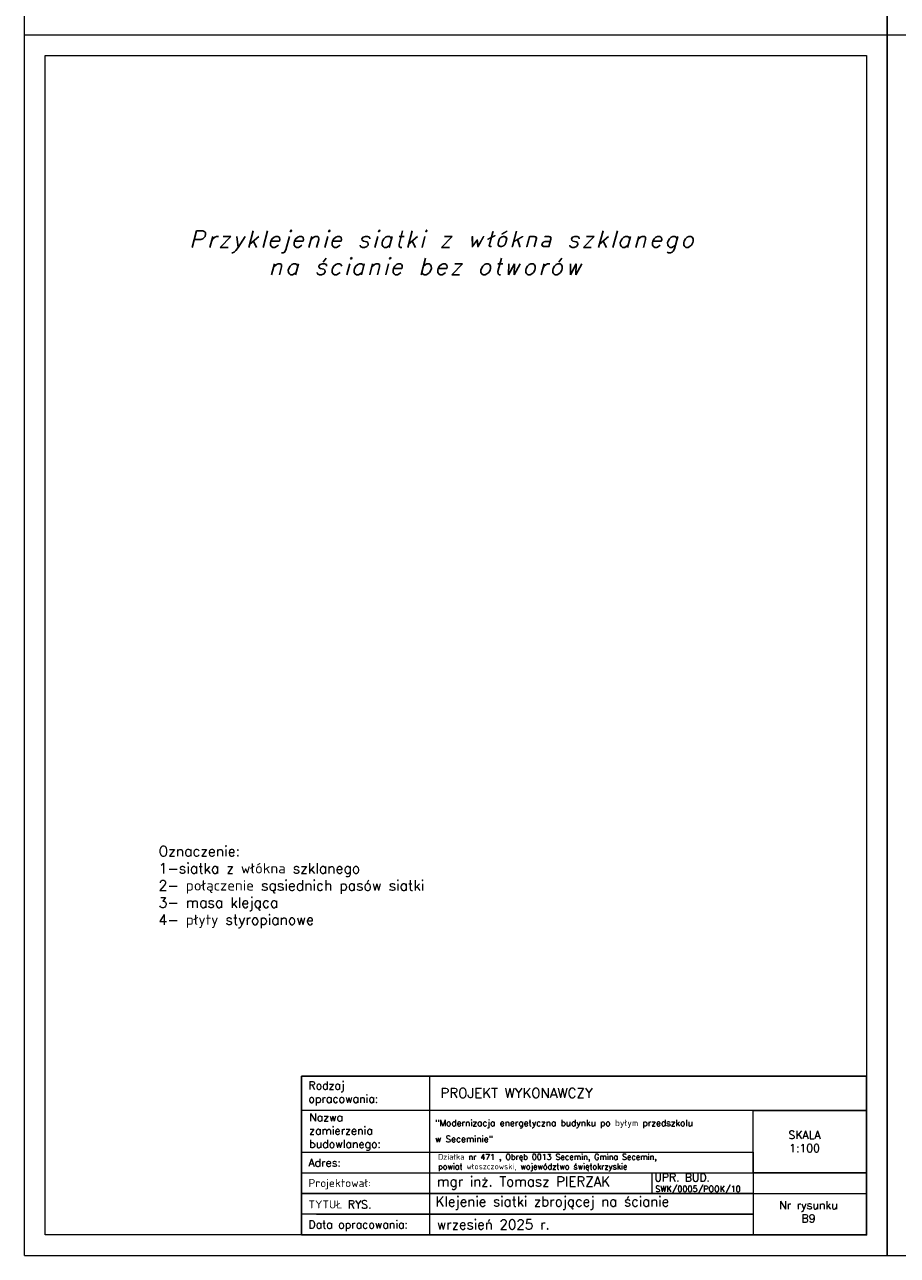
# Model space of a CAD drawing. Header units: millimetres. Extents: x 0 to 54826, y 42154 to 60442.
# Tile 27 of 64: x 46426 to 48551, y 42154 to 45149. Entities that reach past the tile are written whole.
import ezdxf

# ---------------------------------------------------------------- set-up
doc = ezdxf.new("R2010")
doc.units = ezdxf.units.MM
doc.layers.add('cienka', color=3, linetype='Continuous', lineweight=18)
doc.layers.add('opisy', color=4, linetype='Continuous', lineweight=18)
doc.styles.add('KASIA', font='romans.shx', dxfattribs={"height": 20})
doc.styles.get("Standard").update_dxf_attribs({"font": 'GOTHIC.TTF'})
doc.styles.add('tekst', font='segoeui.ttf', dxfattribs={"height": 20})

msp = doc.modelspace()

# ---------------------------------------------------------------- linework, layer by layer
at = {"layer": 'cienka', "color": 18, "true_color": 0x000000}
for p, q in [((46426.075, 45124.309), (46426.075, 48094.309)), ((48526.075, 48094.309), (48526.075, 45124.309)), ((48526.075, 45124.309), (48526.075, 48094.309)), ((48526.075, 45124.309), (48526.075, 48094.309)), ((46426.075, 45124.309), (48526.075, 45124.309)), ((46426.075, 45124.309), (48526.075, 45124.309)), ((46426.075, 42154.309), (46426.075, 45124.309)), ((48526.075, 45124.309), (48526.075, 42154.309)), ((48526.075, 42154.309), (48526.075, 45124.309)), ((48526.075, 45124.309), (50626.075, 45124.309)), ((48526.075, 45124.309), (50626.075, 45124.309)), ((48526.075, 42154.309), (48526.075, 45124.309)), ((46476.075, 45074.309), (48476.075, 45074.309)), ((46476.075, 42204.309), (46476.075, 45074.309)), ((48476.075, 45074.309), (48476.075, 42204.309)), ((47953.054, 42356.056), (47953.054, 42305.707)), ((48164.075, 42305.074), (48476.075, 42305.074)), ((48476.075, 42204.309), (46476.075, 42204.309)), ((46426.075, 42154.309), (48526.075, 42154.309)), ((48526.075, 42154.309), (50626.075, 42154.309))]:
    msp.add_line(p, q, dxfattribs=at)
at = {"layer": 'opisy', "color": 18, "linetype": 'Continuous', "lineweight": 0, "true_color": 0x000000, "flags": 128}
for points in [[(47100.365, 42204.309), (47100.365, 42590.606), (47411.654, 42590.572), (47411.654, 42204.274)], [(48200.075, 42506.606), (48476.075, 42506.606), (48476.075, 42355.423), (48200.075, 42355.423)]]:
    msp.add_lwpolyline(points, close=True, dxfattribs=at)
for points in [[(47100.365, 42590.589), (48476.075, 42590.589), (48476.075, 42506.606), (47100.365, 42506.606)], [(48140.075, 42590.589), (48476.075, 42590.589)], [(47100.365, 42405.823), (48200.075, 42405.823), (48200.075, 42254.674), (47100.365, 42254.674)], [(47100.365, 42355.423), (48200.075, 42355.423), (48200.075, 42305.074), (47100.365, 42305.074)], [(48140.075, 42355.423), (48476.075, 42355.423)], [(47100.365, 42305.074), (48200.075, 42305.074), (48200.075, 42254.692), (47100.365, 42254.692)], [(47136.365, 42254.692), (48200.075, 42254.692), (48200.075, 42204.309), (47136.365, 42204.309)]]:
    msp.add_lwpolyline(points, dxfattribs=at)
at = {"layer": 'opisy', "color": 18, "lineweight": 25, "true_color": 0x000000}
msp.add_lwpolyline([(47100.365, 42590.589), (48476.075, 42590.589), (48476.075, 42204.309), (47100.365, 42204.309)], close=True, dxfattribs=at)

# ---------------------------------------------------------------- texts
at = {"layer": 'cienka', "color": 18, "linetype": 'Continuous', "true_color": 0x000000, "insert": (46717.987, 44647.288), "char_height": 40, "width": 1634.00432, "attachment_point": 1, "style": 'tekst'}
msp.add_mtext('\\A1;\\pxi2.73409;{\\Fromans|c238;\\Q15;\\T1.2;Przyklejenie siatki z włókna szklanego \\P\\pi7.5689;na ścianie bez otworów}', dxfattribs=at)
at = {"layer": 'cienka', "color": 18, "true_color": 0x000000, "insert": (46752.299, 43150.474), "char_height": 25, "width": 871.49398, "attachment_point": 1}
msp.add_mtext('\\pxt64;{\\Fromans|c0;Oznaczenie:\\P1-siatka z włókna szklanego\\P2- połączenie sąsiednich pasów siatki\\P3- masa klejąca\\P4- płyty styropianowe}', dxfattribs=at)
at = {"layer": 'opisy', "color": 18, "linetype": 'Continuous', "lineweight": 0, "true_color": 0x000000, "attachment_point": 4, "style": 'KASIA'}
for s, insert, char_height, width in [('\\A1;{\\H0.80952x;Rodzaj opracowania:}', (47117.191, 42548.32), 24, 141.54434), ('\\A1;\\pxql;PROJEKT WYKONAWCZY', (47438.542, 42549.4), 24, 946.31605), ('\\A1;\\pxql;{\\H0.80952x;Nazwa \\Pzamierzenia\\Pbudowlanego:}', (47119.009, 42454.622), 24, 141.54434), ('\\A1;\\pxsm1.5,qj;"Modernizacja energetyczna budynku po byłym przedszkolu\\P\\pq*;w Seceminie"', (47425.651, 42457.122), 15.6, 766.2055), ('\\A1;\\pxqc;{\\H0.80952x;SKALA\\P1:100}', (47951.078, 42431.406), 24, 747.85817), ('\\A1;\\pxql;{\\H0.80952x;Adres:}', (47117.191, 42379.927), 24, 141.54434), ('\\A1;Działka nr 471 , Obręb 0013 Secemin, Gmina Secemin,\\Ppowiat włoszczowski, województwo świętokrzyskie', (47432.761, 42379.986), 14, 756.99257), ('\\A1;UPR. BUD.', (47959.564, 42343.89), 19.2, 598.28653), ('\\A1;\\pxql;{\\H0.80952x;Projektował:}', (47117.191, 42327.448), 24, 747.85817), ('\\A1;mgr inż. Tomasz PIERZAK', (47430.032, 42330.14), 24, 747.85817), ('\\A1;SWK/0005/POOK/10', (47961.57, 42313.598), 14.4, 448.7149), ('\\A1;\\pxql;{\\H0.80952x;TYTUŁ RYS.}', (47117.191, 42278.244), 24, 747.85817), ('\\A1;Klejenie siatki zbrojącej na ścianie', (47426.756, 42281.474), 24, 747.85817), ('\\A1;\\pxqc;{\\H0.80952x;Nr rysunku\\PB9}', (47960.705, 42260.389), 24, 747.85817), ('\\A1;\\pxql;{\\H0.80952x;Data opracowania:}', (47117.191, 42226.206), 24, 747.85817), ('\\A1;wrzesień 2025 r.', (47430.032, 42229.53), 24, 747.85817)]:
    msp.add_mtext(s, dxfattribs=dict(at, insert=insert, char_height=char_height, width=width))

doc.saveas('drawing.dxf')
